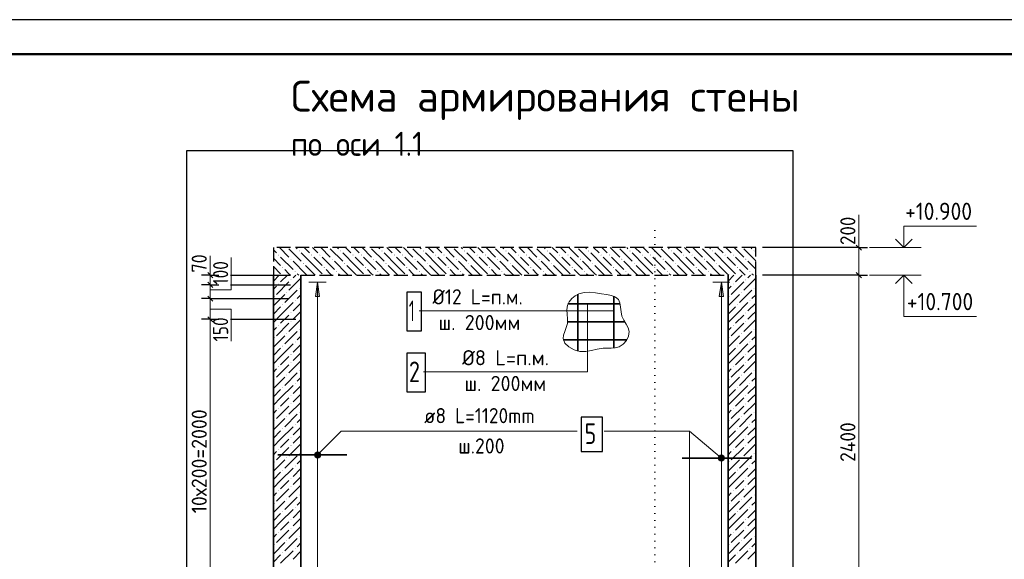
# Model space of a CAD drawing. Header units: millimetres. Extents: x 0 to 50400, y 0 to 35640.
# Tile 18 of 22: x 16968 to 34115, y 26247 to 35640. Entities that reach past the tile are written whole.
import ezdxf

# ---------------------------------------------------------------- set-up
doc = ezdxf.new("R2010")
doc.units = ezdxf.units.MM
doc.linetypes.add('______2', pattern=[324, 240, -84])
doc.linetypes.add('______9', pattern=[120, 0, -120])
for name, color, linetype, lineweight in [('Standard', 7, 'Continuous', 25), ('Высотные отметки', 7, 'Continuous', 25), ('ЖБ Перекрытие верхний уровень', 7, 'Continuous', 35), ('ЖБ Стена верхний уровень', 7, 'Continuous', 35), ('Заголовок чертежа', 7, 'Continuous', 25), ('Общий02', 7, 'Continuous', 18), ('Позиционная метка линия выноска', 7, 'Continuous', 13), ('Позиционная метка номер позиции', 7, 'Continuous', 13), ('Размерная линия_ общее', 7, 'Continuous', 13), ('Сечения символ', 7, 'Continuous', 25)]:
    doc.layers.add(name, color=color, linetype=linetype, lineweight=lineweight)
doc.layers.add('Размерная выноска', color=7, linetype='Continuous')
doc.layers.add('Стена ДОП П-обр. неравн', color=7, linetype='Continuous', true_color=0xa0a0a0)
doc.styles.add('ISOCPEUR', font='txt')

msp = doc.modelspace()

# ---------------------------------------------------------------- hatches: boundary and pattern name
at = {"layer": 'ЖБ Перекрытие верхний уровень', "linetype": 'Continuous', "lineweight": 18, "transparency": 33554687}
for points in [[(21470, 31543), (21477, 31551), (21485, 31543), (21477, 31535)], [(21830, 31615), (21837, 31623), (21845, 31615), (21837, 31607)], [(22046, 31543), (22053, 31551), (22061, 31543), (22053, 31535)], [(22190, 31543), (22197, 31551), (22205, 31543), (22197, 31535)], [(22550, 31615), (22557, 31623), (22565, 31615), (22557, 31607)], [(22766, 31543), (22773, 31551), (22781, 31543), (22773, 31535)], [(22910, 31543), (22917, 31551), (22925, 31543), (22917, 31535)], [(23270, 31615), (23277, 31623), (23285, 31615), (23277, 31607)], [(23486, 31543), (23493, 31551), (23501, 31543), (23493, 31535)], [(23630, 31543), (23637, 31551), (23645, 31543), (23637, 31535)], [(23990, 31615), (23997, 31623), (24005, 31615), (23997, 31607)], [(24206, 31543), (24213, 31551), (24221, 31543), (24213, 31535)], [(24350, 31543), (24357, 31551), (24365, 31543), (24357, 31535)], [(24710, 31615), (24717, 31623), (24725, 31615), (24717, 31607)], [(24926, 31543), (24933, 31551), (24941, 31543), (24933, 31535)], [(25070, 31543), (25077, 31551), (25085, 31543), (25077, 31535)], [(25430, 31615), (25437, 31623), (25445, 31615), (25437, 31607)], [(25646, 31543), (25653, 31551), (25661, 31543), (25653, 31535)], [(25790, 31543), (25797, 31551), (25805, 31543), (25797, 31535)], [(26150, 31615), (26157, 31623), (26165, 31615), (26157, 31607)], [(26366, 31543), (26373, 31551), (26381, 31543), (26373, 31535)], [(26510, 31543), (26517, 31551), (26525, 31543), (26517, 31535)], [(26870, 31615), (26877, 31623), (26885, 31615), (26877, 31607)], [(27086, 31543), (27093, 31551), (27101, 31543), (27093, 31535)], [(27230, 31543), (27237, 31551), (27245, 31543), (27237, 31535)], [(27590, 31615), (27597, 31623), (27605, 31615), (27597, 31607)], [(27806, 31543), (27813, 31551), (27821, 31543), (27813, 31535)], [(27950, 31543), (27957, 31551), (27965, 31543), (27957, 31535)], [(28310, 31615), (28317, 31623), (28325, 31615), (28317, 31607)], [(28526, 31543), (28533, 31551), (28541, 31543), (28533, 31535)], [(28670, 31543), (28677, 31551), (28685, 31543), (28677, 31535)], [(29030, 31615), (29037, 31623), (29045, 31615), (29037, 31607)], [(29246, 31543), (29253, 31551), (29261, 31543), (29253, 31535)], [(29390, 31543), (29397, 31551), (29405, 31543), (29397, 31535)], [(29750, 31615), (29757, 31623), (29765, 31615), (29757, 31607)], [(21686, 31471), (21693, 31479), (21701, 31471), (21693, 31463)], [(21902, 31399), (21909, 31407), (21917, 31399), (21909, 31391)], [(22406, 31471), (22413, 31479), (22421, 31471), (22413, 31463)], [(22622, 31399), (22629, 31407), (22637, 31399), (22629, 31391)], [(23126, 31471), (23133, 31479), (23141, 31471), (23133, 31463)], [(23342, 31399), (23349, 31407), (23357, 31399), (23349, 31391)], [(23846, 31471), (23853, 31479), (23861, 31471), (23853, 31463)], [(24062, 31399), (24069, 31407), (24077, 31399), (24069, 31391)], [(24566, 31471), (24573, 31479), (24581, 31471), (24573, 31463)], [(24782, 31399), (24789, 31407), (24797, 31399), (24789, 31391)], [(25286, 31471), (25293, 31479), (25301, 31471), (25293, 31463)], [(25502, 31399), (25509, 31407), (25517, 31399), (25509, 31391)], [(26006, 31471), (26013, 31479), (26021, 31471), (26013, 31463)], [(26222, 31399), (26229, 31407), (26237, 31399), (26229, 31391)], [(26726, 31471), (26733, 31479), (26741, 31471), (26733, 31463)], [(26942, 31399), (26949, 31407), (26957, 31399), (26949, 31391)], [(27446, 31471), (27453, 31479), (27461, 31471), (27453, 31463)], [(27662, 31399), (27669, 31407), (27677, 31399), (27669, 31391)], [(28166, 31471), (28173, 31479), (28181, 31471), (28173, 31463)], [(28382, 31399), (28389, 31407), (28397, 31399), (28389, 31391)], [(28886, 31471), (28893, 31479), (28901, 31471), (28893, 31463)], [(29102, 31399), (29109, 31407), (29117, 31399), (29109, 31391)], [(29606, 31471), (29613, 31479), (29621, 31471), (29613, 31463)], [(21542, 31327), (21549, 31335), (21557, 31327), (21549, 31319)], [(21758, 31255), (21765, 31263), (21773, 31255), (21765, 31247)], [(22262, 31327), (22269, 31335), (22277, 31327), (22269, 31319)], [(22478, 31255), (22485, 31263), (22493, 31255), (22485, 31247)], [(22982, 31327), (22989, 31335), (22997, 31327), (22989, 31319)], [(23198, 31255), (23205, 31263), (23213, 31255), (23205, 31247)], [(23702, 31327), (23709, 31335), (23717, 31327), (23709, 31319)], [(23918, 31255), (23925, 31263), (23933, 31255), (23925, 31247)], [(24422, 31327), (24429, 31335), (24437, 31327), (24429, 31319)], [(24638, 31255), (24645, 31263), (24653, 31255), (24645, 31247)], [(25142, 31327), (25149, 31335), (25157, 31327), (25149, 31319)], [(25358, 31255), (25365, 31263), (25373, 31255), (25365, 31247)], [(25862, 31327), (25869, 31335), (25877, 31327), (25869, 31319)], [(26078, 31255), (26085, 31263), (26093, 31255), (26085, 31247)], [(26582, 31327), (26589, 31335), (26597, 31327), (26589, 31319)], [(26798, 31255), (26805, 31263), (26813, 31255), (26805, 31247)], [(27302, 31327), (27309, 31335), (27317, 31327), (27309, 31319)], [(27518, 31255), (27525, 31263), (27533, 31255), (27525, 31247)], [(28022, 31327), (28029, 31335), (28037, 31327), (28029, 31319)], [(28238, 31255), (28245, 31263), (28253, 31255), (28245, 31247)], [(28742, 31327), (28749, 31335), (28757, 31327), (28749, 31319)], [(28958, 31255), (28965, 31263), (28973, 31255), (28965, 31247)], [(29462, 31327), (29469, 31335), (29477, 31327), (29469, 31319)], [(29678, 31255), (29685, 31263), (29693, 31255), (29685, 31247)]]:
    msp.add_hatch(color=7, dxfattribs=at).paths.add_polyline_path(points, flags=16)
at = {"layer": 'ЖБ Стена верхний уровень', "linetype": 'Continuous', "lineweight": 18, "transparency": 33554687}
for points in [[(21471, 31039), (21477, 31045), (21483, 31039), (21477, 31033)], [(21687, 31111), (21693, 31117), (21699, 31111), (21693, 31105)], [(29391, 31039), (29397, 31045), (29403, 31039), (29397, 31033)], [(29607, 31111), (29613, 31117), (29619, 31111), (29613, 31105)], [(21615, 30895), (21621, 30901), (21627, 30895), (21621, 30889)], [(21831, 30967), (21837, 30973), (21843, 30967), (21837, 30961)], [(29535, 30895), (29541, 30901), (29547, 30895), (29541, 30889)], [(29751, 30967), (29757, 30973), (29763, 30967), (29757, 30961)], [(21399, 30823), (21405, 30829), (21411, 30823), (21405, 30817)], [(21759, 30751), (21765, 30757), (21771, 30751), (21765, 30745)], [(29319, 30823), (29325, 30829), (29331, 30823), (29325, 30817)], [(29679, 30751), (29685, 30757), (29691, 30751), (29685, 30745)], [(21543, 30679), (21549, 30685), (21555, 30679), (21549, 30673)], [(21687, 30535), (21693, 30541), (21699, 30535), (21693, 30529)], [(29463, 30679), (29469, 30685), (29475, 30679), (29469, 30673)], [(29607, 30535), (29613, 30541), (29619, 30535), (29613, 30529)], [(21687, 30391), (21693, 30397), (21699, 30391), (21693, 30385)], [(29607, 30391), (29613, 30397), (29619, 30391), (29613, 30385)], [(21471, 30319), (21477, 30325), (21483, 30319), (21477, 30313)], [(21615, 30175), (21621, 30181), (21627, 30175), (21621, 30169)], [(21831, 30247), (21837, 30253), (21843, 30247), (21837, 30241)], [(29391, 30319), (29397, 30325), (29403, 30319), (29397, 30313)], [(29535, 30175), (29541, 30181), (29547, 30175), (29541, 30169)], [(29751, 30247), (29757, 30253), (29763, 30247), (29757, 30241)], [(21399, 30103), (21405, 30109), (21411, 30103), (21405, 30097)], [(21759, 30031), (21765, 30037), (21771, 30031), (21765, 30025)], [(29319, 30103), (29325, 30109), (29331, 30103), (29325, 30097)], [(29679, 30031), (29685, 30037), (29691, 30031), (29685, 30025)], [(21543, 29959), (21549, 29965), (21555, 29959), (21549, 29953)], [(29463, 29959), (29469, 29965), (29475, 29959), (29469, 29953)], [(21687, 29815), (21693, 29821), (21699, 29815), (21693, 29809)], [(21687, 29671), (21693, 29677), (21699, 29671), (21693, 29665)], [(29607, 29815), (29613, 29821), (29619, 29815), (29613, 29809)], [(29607, 29671), (29613, 29677), (29619, 29671), (29613, 29665)], [(21471, 29599), (21477, 29605), (21483, 29599), (21477, 29593)], [(21831, 29527), (21837, 29533), (21843, 29527), (21837, 29521)], [(29391, 29599), (29397, 29605), (29403, 29599), (29397, 29593)], [(29751, 29527), (29757, 29533), (29763, 29527), (29757, 29521)], [(21399, 29383), (21405, 29389), (21411, 29383), (21405, 29377)], [(21615, 29455), (21621, 29461), (21627, 29455), (21621, 29449)], [(29319, 29383), (29325, 29389), (29331, 29383), (29325, 29377)], [(29535, 29455), (29541, 29461), (29547, 29455), (29541, 29449)], [(21543, 29239), (21549, 29245), (21555, 29239), (21549, 29233)], [(21759, 29311), (21765, 29317), (21771, 29311), (21765, 29305)], [(29463, 29239), (29469, 29245), (29475, 29239), (29469, 29233)], [(29679, 29311), (29685, 29317), (29691, 29311), (29685, 29305)], [(21687, 29095), (21693, 29101), (21699, 29095), (21693, 29089)], [(29607, 29095), (29613, 29101), (29619, 29095), (29613, 29089)], [(21471, 28879), (21477, 28885), (21483, 28879), (21477, 28873)], [(21687, 28951), (21693, 28957), (21699, 28951), (21693, 28945)], [(21831, 28807), (21837, 28813), (21843, 28807), (21837, 28801)], [(29391, 28879), (29397, 28885), (29403, 28879), (29397, 28873)], [(29607, 28951), (29613, 28957), (29619, 28951), (29613, 28945)], [(29751, 28807), (29757, 28813), (29763, 28807), (29757, 28801)], [(21399, 28663), (21405, 28669), (21411, 28663), (21405, 28657)], [(21615, 28735), (21621, 28741), (21627, 28735), (21621, 28729)], [(29319, 28663), (29325, 28669), (29331, 28663), (29325, 28657)], [(29535, 28735), (29541, 28741), (29547, 28735), (29541, 28729)], [(21543, 28519), (21549, 28525), (21555, 28519), (21549, 28513)], [(21759, 28591), (21765, 28597), (21771, 28591), (21765, 28585)], [(29463, 28519), (29469, 28525), (29475, 28519), (29469, 28513)], [(29679, 28591), (29685, 28597), (29691, 28591), (29685, 28585)], [(21687, 28375), (21693, 28381), (21699, 28375), (21693, 28369)], [(29607, 28375), (29613, 28381), (29619, 28375), (29613, 28369)], [(21471, 28159), (21477, 28165), (21483, 28159), (21477, 28153)], [(21687, 28231), (21693, 28237), (21699, 28231), (21693, 28225)], [(29391, 28159), (29397, 28165), (29403, 28159), (29397, 28153)], [(29607, 28231), (29613, 28237), (29619, 28231), (29613, 28225)], [(21399, 27943), (21405, 27949), (21411, 27943), (21405, 27937)], [(21615, 28015), (21621, 28021), (21627, 28015), (21621, 28009)], [(21831, 28087), (21837, 28093), (21843, 28087), (21837, 28081)], [(29319, 27943), (29325, 27949), (29331, 27943), (29325, 27937)], [(29535, 28015), (29541, 28021), (29547, 28015), (29541, 28009)], [(29751, 28087), (29757, 28093), (29763, 28087), (29757, 28081)], [(21543, 27799), (21549, 27805), (21555, 27799), (21549, 27793)], [(21759, 27871), (21765, 27877), (21771, 27871), (21765, 27865)], [(29463, 27799), (29469, 27805), (29475, 27799), (29469, 27793)], [(29679, 27871), (29685, 27877), (29691, 27871), (29685, 27865)], [(21687, 27655), (21693, 27661), (21699, 27655), (21693, 27649)], [(29607, 27655), (29613, 27661), (29619, 27655), (29613, 27649)], [(21471, 27439), (21477, 27445), (21483, 27439), (21477, 27433)], [(21687, 27511), (21693, 27517), (21699, 27511), (21693, 27505)], [(29391, 27439), (29397, 27445), (29403, 27439), (29397, 27433)], [(29607, 27511), (29613, 27517), (29619, 27511), (29613, 27505)], [(21615, 27295), (21621, 27301), (21627, 27295), (21621, 27289)], [(21831, 27367), (21837, 27373), (21843, 27367), (21837, 27361)], [(29535, 27295), (29541, 27301), (29547, 27295), (29541, 27289)], [(29751, 27367), (29757, 27373), (29763, 27367), (29757, 27361)], [(21399, 27223), (21405, 27229), (21411, 27223), (21405, 27217)], [(21759, 27151), (21765, 27157), (21771, 27151), (21765, 27145)], [(29319, 27223), (29325, 27229), (29331, 27223), (29325, 27217)], [(29679, 27151), (29685, 27157), (29691, 27151), (29685, 27145)], [(21543, 27079), (21549, 27085), (21555, 27079), (21549, 27073)], [(21687, 26935), (21693, 26941), (21699, 26935), (21693, 26929)], [(29463, 27079), (29469, 27085), (29475, 27079), (29469, 27073)], [(29607, 26935), (29613, 26941), (29619, 26935), (29613, 26929)], [(21687, 26791), (21693, 26797), (21699, 26791), (21693, 26785)], [(29607, 26791), (29613, 26797), (29619, 26791), (29613, 26785)], [(21471, 26719), (21477, 26725), (21483, 26719), (21477, 26713)], [(21615, 26575), (21621, 26581), (21627, 26575), (21621, 26569)], [(21831, 26647), (21837, 26653), (21843, 26647), (21837, 26641)], [(29391, 26719), (29397, 26725), (29403, 26719), (29397, 26713)], [(29535, 26575), (29541, 26581), (29547, 26575), (29541, 26569)], [(29751, 26647), (29757, 26653), (29763, 26647), (29757, 26641)], [(21399, 26503), (21405, 26509), (21411, 26503), (21405, 26497)], [(21759, 26431), (21765, 26437), (21771, 26431), (21765, 26425)], [(29319, 26503), (29325, 26509), (29331, 26503), (29325, 26497)], [(29679, 26431), (29685, 26437), (29691, 26431), (29685, 26425)], [(21543, 26359), (21549, 26365), (21555, 26359), (21549, 26353)], [(29463, 26359), (29469, 26365), (29475, 26359), (29469, 26353)]]:
    msp.add_hatch(color=7, dxfattribs=at).paths.add_polyline_path(points, flags=16)
at = {"layer": 'Общий02', "linetype": 'Continuous', "lineweight": 13, "transparency": 33554687}
for points in [[(22120, 30820), (22156, 31072), (22192, 30820)], [(29152, 30821), (29188, 31073), (29224, 30821)]]:
    msp.add_hatch(color=7, dxfattribs=at).paths.add_polyline_path(points, flags=16)
at = {"layer": 'Позиционная метка линия выноска', "linetype": 'Continuous', "lineweight": 13, "transparency": 33554687}
for points in [[(22194, 28026), (22117, 28103), (22104, 28078)], [(22194, 28026), (22104, 28078), (22169, 28013)], [(22169, 28013), (22104, 28078), (22104, 28051)], [(22169, 28013), (22104, 28051), (22142, 28013)], [(22142, 28013), (22104, 28051), (22117, 28026)], [(22208, 28051), (22142, 28116), (22117, 28103)], [(22208, 28051), (22117, 28103), (22194, 28026)], [(22208, 28078), (22169, 28116), (22142, 28116)], [(22208, 28078), (22142, 28116), (22208, 28051)], [(22169, 28116), (22208, 28078), (22194, 28103)], [(29135, 28018), (29169, 28060), (29146, 28044)], [(29169, 28060), (29135, 28018), (29137, 27991)], [(29169, 28060), (29137, 27991), (29197, 28062)], [(29197, 28062), (29137, 27991), (29153, 27968)], [(29197, 28062), (29153, 27968), (29222, 28050)], [(29222, 28050), (29153, 27968), (29178, 27956)], [(29222, 28050), (29178, 27956), (29238, 28027)], [(29238, 28027), (29178, 27956), (29206, 27958)], [(29238, 28027), (29206, 27958), (29241, 28000)], [(29241, 28000), (29206, 27958), (29229, 27974)]]:
    msp.add_hatch(color=7, dxfattribs=at).paths.add_polyline_path(points)

# ---------------------------------------------------------------- linework, layer by layer
at = {"layer": 'Standard', "color": 7, "linetype": 'Continuous', "lineweight": 25, "transparency": 33554687}
for p, q in [((20332, 31148), (20242, 31238)), ((20332, 30980), (20242, 31070)), ((20332, 30740), (20242, 30830)), ((20332, 30380), (20242, 30470))]:
    msp.add_line(p, q, dxfattribs=at)
at = {"layer": 'Standard', "color": 7, "linetype": 'Continuous', "lineweight": 13, "transparency": 33554687}
for p, q in [((20287, 31193), (20287, 31283)), ((20287, 31025), (20287, 31193)), ((20287, 30785), (20287, 31025)), ((20287, 30425), (20287, 30785))]:
    msp.add_line(p, q, dxfattribs=at)
at = {"layer": 'Standard', "color": 7, "linetype": 'Continuous', "lineweight": -3, "transparency": 33554687}
for p, q in [((20287, 31193), (20137, 31193)), ((20287, 31193), (20437, 31193)), ((20287, 31193), (20296, 31193)), ((20639, 31193), (21685, 31193)), ((20287, 31025), (20137, 31025)), ((20287, 31025), (20437, 31025)), ((20287, 31025), (20296, 31025)), ((20639, 31025), (21685, 31025)), ((20287, 30785), (20137, 30785)), ((20287, 30785), (20437, 30785)), ((20287, 30425), (20137, 30425)), ((20287, 30425), (20437, 30425)), ((20287, 30425), (20295, 30425)), ((20639, 30425), (21776, 30425))]:
    msp.add_line(p, q, dxfattribs=at)
at = {"layer": 'Standard', "color": 7, "linetype": 'Continuous', "lineweight": 25, "transparency": 33554687}
msp.add_lwpolyline([(0, 0), (50400, 0), (50400, 35640), (0, 35640), (0, 0)], close=True, dxfattribs=at)
at = {"layer": 'Standard', "color": 7, "linetype": 'Continuous', "lineweight": 13, "transparency": 33554687}
for points in [[(50400, 35640), (0, 35640), (0, 0), (50400, 0), (50400, 35640)], [(20287, 25625), (20287, 26930), (20287, 26930), (20287, 27293), (20287, 27293), (20287, 27416), (20287, 27416), (20287, 30425)]]:
    msp.add_lwpolyline(points, dxfattribs=at)
at = {"layer": 'Standard', "color": 7, "linetype": 'Continuous', "lineweight": 50, "transparency": 33554687}
msp.add_lwpolyline([(2400, 35040), (49800, 35040), (49800, 600), (2400, 600), (2400, 35040)], close=True, dxfattribs=at)
at = {"layer": 'Standard', "color": 254, "linetype": 'Continuous', "lineweight": -3, "true_color": 0xc4c4ff, "transparency": 33554687}
msp.add_lwpolyline([(19872, 14144), (30438, 14144), (30438, 33356), (19872, 33356), (19872, 14144)], dxfattribs=at)
at = {"layer": 'Standard', "color": 7, "linetype": 'Continuous', "lineweight": -3, "transparency": 33554687}
msp.add_lwpolyline([(20287, 30785), (20620, 30785), (20620, 30785), (21656, 30785)], dxfattribs=at)
at = {"layer": 'Высотные отметки', "color": 7, "linetype": 'Continuous', "lineweight": 35, "transparency": 33554687}
for p, q in [((32368, 31673), (32222, 31818)), ((32368, 31673), (32222, 31818)), ((32368, 31673), (32513, 31818)), ((32368, 31673), (32513, 31818)), ((32368, 31193), (32222, 31047)), ((32368, 31193), (32222, 31047)), ((32368, 31193), (32513, 31047)), ((32368, 31193), (32513, 31047))]:
    msp.add_line(p, q, dxfattribs=at)
at = {"layer": 'Высотные отметки', "color": 7, "linetype": 'Continuous', "lineweight": 13, "transparency": 33554687}
for p, q in [((31768, 31673), (32668, 31673)), ((31768, 31673), (32668, 31673)), ((31768, 31193), (32668, 31193)), ((31768, 31193), (32668, 31193))]:
    msp.add_line(p, q, dxfattribs=at)
for points in [[(32368, 31673), (32368, 32045), (33628, 32045)], [(32368, 31673), (32368, 32045), (33628, 32045)], [(32368, 31193), (32368, 30473), (33628, 30473)], [(32368, 31193), (32368, 30473), (33628, 30473)]]:
    msp.add_lwpolyline(points, dxfattribs=at)
at = {"layer": 'ЖБ Перекрытие верхний уровень', "color": 7, "linetype": '______2', "lineweight": 25, "transparency": 33554687}
for p, q in [((21386, 31673), (21386, 31193)), ((29786, 31673), (21386, 31673)), ((29786, 31193), (29786, 31673)), ((21866, 31193), (29306, 31193))]:
    msp.add_line(p, q, dxfattribs=at)
at = {"layer": 'ЖБ Перекрытие верхний уровень', "color": 9, "linetype": 'Continuous', "lineweight": 18, "true_color": 0xc7c7c7, "transparency": 33554687}
for p, q in [((21441, 31579), (21386, 31634)), ((21491, 31673), (21657, 31507)), ((21657, 31651), (21873, 31435)), ((21779, 31673), (21801, 31651)), ((22089, 31363), (21873, 31579)), ((21923, 31673), (22017, 31579)), ((22089, 31651), (22067, 31673)), ((22161, 31579), (22089, 31651)), ((22211, 31673), (22377, 31507)), ((22377, 31651), (22593, 31435)), ((22499, 31673), (22521, 31651)), ((22809, 31363), (22593, 31579)), ((22643, 31673), (22737, 31579)), ((22809, 31651), (22787, 31673)), ((22881, 31579), (22809, 31651)), ((22931, 31673), (23097, 31507)), ((23097, 31651), (23313, 31435)), ((23219, 31673), (23241, 31651)), ((23529, 31363), (23313, 31579)), ((23363, 31673), (23457, 31579)), ((23529, 31651), (23507, 31673)), ((23601, 31579), (23529, 31651)), ((23651, 31673), (23817, 31507)), ((23817, 31651), (24033, 31435)), ((23939, 31673), (23961, 31651)), ((24249, 31363), (24033, 31579)), ((24083, 31673), (24177, 31579)), ((24249, 31651), (24227, 31673)), ((24321, 31579), (24249, 31651)), ((24371, 31673), (24537, 31507)), ((24537, 31651), (24753, 31435)), ((24659, 31673), (24681, 31651)), ((24969, 31363), (24753, 31579)), ((24803, 31673), (24897, 31579)), ((24969, 31651), (24947, 31673)), ((25041, 31579), (24969, 31651)), ((25091, 31673), (25257, 31507)), ((25257, 31651), (25473, 31435)), ((25379, 31673), (25401, 31651)), ((25689, 31363), (25473, 31579)), ((25523, 31673), (25617, 31579)), ((25689, 31651), (25667, 31673)), ((25761, 31579), (25689, 31651)), ((25811, 31673), (25977, 31507)), ((25977, 31651), (26193, 31435)), ((26099, 31673), (26121, 31651)), ((26409, 31363), (26193, 31579)), ((26243, 31673), (26337, 31579)), ((26409, 31651), (26387, 31673)), ((26481, 31579), (26409, 31651)), ((26531, 31673), (26697, 31507)), ((26697, 31651), (26913, 31435)), ((26819, 31673), (26841, 31651)), ((27129, 31363), (26913, 31579)), ((26963, 31673), (27057, 31579)), ((27129, 31651), (27107, 31673)), ((27201, 31579), (27129, 31651)), ((27251, 31673), (27417, 31507)), ((27417, 31651), (27633, 31435)), ((27539, 31673), (27561, 31651)), ((27849, 31363), (27633, 31579)), ((27683, 31673), (27777, 31579)), ((27849, 31651), (27827, 31673)), ((27921, 31579), (27849, 31651)), ((27971, 31673), (28137, 31507)), ((28137, 31651), (28353, 31435)), ((28259, 31673), (28281, 31651)), ((28569, 31363), (28353, 31579)), ((28403, 31673), (28497, 31579)), ((28569, 31651), (28547, 31673)), ((28641, 31579), (28569, 31651)), ((28691, 31673), (28857, 31507)), ((28857, 31651), (29073, 31435)), ((28979, 31673), (29001, 31651)), ((29289, 31363), (29073, 31579)), ((29123, 31673), (29217, 31579)), ((29289, 31651), (29267, 31673)), ((29361, 31579), (29289, 31651)), ((29411, 31673), (29577, 31507)), ((29577, 31651), (29786, 31442)), ((29699, 31673), (29721, 31651)), ((21386, 31490), (21513, 31363)), ((21513, 31507), (21729, 31291)), ((21945, 31219), (21729, 31435)), ((22089, 31507), (22233, 31363)), ((22233, 31507), (22449, 31291)), ((22665, 31219), (22449, 31435)), ((22809, 31507), (22953, 31363)), ((22953, 31507), (23169, 31291)), ((23385, 31219), (23169, 31435)), ((23529, 31507), (23673, 31363)), ((23673, 31507), (23889, 31291)), ((24105, 31219), (23889, 31435)), ((24249, 31507), (24393, 31363)), ((24393, 31507), (24609, 31291)), ((24825, 31219), (24609, 31435)), ((24969, 31507), (25113, 31363)), ((25113, 31507), (25329, 31291)), ((25545, 31219), (25329, 31435)), ((25689, 31507), (25833, 31363)), ((25833, 31507), (26049, 31291)), ((26265, 31219), (26049, 31435)), ((26409, 31507), (26553, 31363)), ((26553, 31507), (26769, 31291)), ((26985, 31219), (26769, 31435)), ((27129, 31507), (27273, 31363)), ((27273, 31507), (27489, 31291)), ((27705, 31219), (27489, 31435)), ((27849, 31507), (27993, 31363)), ((27993, 31507), (28209, 31291)), ((28425, 31219), (28209, 31435)), ((28569, 31507), (28713, 31363)), ((28713, 31507), (28929, 31291)), ((29145, 31219), (28929, 31435)), ((29289, 31507), (29433, 31363)), ((29433, 31507), (29649, 31291)), ((29786, 31298), (29649, 31435)), ((21386, 31346), (21513, 31219)), ((21657, 31219), (21585, 31291)), ((21683, 31193), (21657, 31219)), ((21801, 31219), (21827, 31193)), ((21945, 31363), (22089, 31219)), ((21945, 31219), (21971, 31193)), ((22089, 31363), (22233, 31219)), ((22089, 31219), (22115, 31193)), ((22377, 31219), (22305, 31291)), ((22403, 31193), (22377, 31219)), ((22521, 31219), (22547, 31193)), ((22665, 31363), (22809, 31219)), ((22665, 31219), (22691, 31193)), ((22809, 31363), (22953, 31219)), ((22809, 31219), (22835, 31193)), ((23097, 31219), (23025, 31291)), ((23123, 31193), (23097, 31219)), ((23241, 31219), (23267, 31193)), ((23385, 31363), (23529, 31219)), ((23385, 31219), (23411, 31193)), ((23529, 31363), (23673, 31219)), ((23529, 31219), (23555, 31193)), ((23817, 31219), (23745, 31291)), ((23843, 31193), (23817, 31219)), ((23961, 31219), (23987, 31193)), ((24105, 31363), (24249, 31219)), ((24105, 31219), (24131, 31193)), ((24249, 31363), (24393, 31219)), ((24249, 31219), (24275, 31193)), ((24537, 31219), (24465, 31291)), ((24563, 31193), (24537, 31219)), ((24681, 31219), (24707, 31193)), ((24825, 31363), (24969, 31219)), ((24825, 31219), (24851, 31193)), ((24969, 31363), (25113, 31219)), ((24969, 31219), (24995, 31193)), ((25257, 31219), (25185, 31291)), ((25283, 31193), (25257, 31219)), ((25401, 31219), (25427, 31193)), ((25545, 31363), (25689, 31219)), ((25545, 31219), (25571, 31193)), ((25689, 31363), (25833, 31219)), ((25689, 31219), (25715, 31193)), ((25977, 31219), (25905, 31291)), ((26003, 31193), (25977, 31219)), ((26121, 31219), (26147, 31193)), ((26265, 31363), (26409, 31219)), ((26265, 31219), (26291, 31193)), ((26409, 31363), (26553, 31219)), ((26409, 31219), (26435, 31193)), ((26697, 31219), (26625, 31291)), ((26723, 31193), (26697, 31219)), ((26841, 31219), (26867, 31193)), ((26985, 31363), (27129, 31219)), ((26985, 31219), (27011, 31193)), ((27129, 31363), (27273, 31219)), ((27129, 31219), (27155, 31193)), ((27417, 31219), (27345, 31291)), ((27443, 31193), (27417, 31219)), ((27561, 31219), (27587, 31193)), ((27705, 31363), (27849, 31219)), ((27705, 31219), (27731, 31193)), ((27849, 31363), (27993, 31219)), ((27849, 31219), (27875, 31193)), ((28137, 31219), (28065, 31291)), ((28163, 31193), (28137, 31219)), ((28281, 31219), (28307, 31193)), ((28425, 31363), (28569, 31219)), ((28425, 31219), (28451, 31193)), ((28569, 31363), (28713, 31219)), ((28569, 31219), (28595, 31193)), ((28857, 31219), (28785, 31291)), ((28883, 31193), (28857, 31219)), ((29001, 31219), (29027, 31193)), ((29145, 31363), (29289, 31219)), ((29145, 31219), (29171, 31193)), ((29289, 31363), (29433, 31219)), ((29289, 31219), (29315, 31193)), ((29577, 31219), (29505, 31291)), ((29603, 31193), (29577, 31219)), ((29721, 31219), (29747, 31193)), ((21386, 31202), (21395, 31193))]:
    msp.add_line(p, q, dxfattribs=at)
at = {"layer": 'ЖБ Стена верхний уровень', "color": 251, "linetype": 'Continuous', "lineweight": 18, "true_color": 0x494949, "transparency": 33554687}
for p, q in [((21487, 31193), (21386, 31091)), ((21657, 31075), (21441, 30859)), ((21631, 31193), (21513, 31075)), ((21866, 31139), (21657, 30931)), ((21729, 31147), (21775, 31193)), ((29407, 31193), (29306, 31091)), ((29577, 31075), (29361, 30859)), ((29551, 31193), (29433, 31075)), ((29786, 31139), (29577, 30931)), ((29649, 31147), (29695, 31193)), ((21386, 30947), (21441, 31003)), ((21801, 30931), (21585, 30715)), ((29306, 30947), (29361, 31003)), ((29721, 30931), (29505, 30715)), ((21386, 30659), (21585, 30859)), ((21513, 30499), (21729, 30715)), ((21866, 30707), (21729, 30571)), ((21866, 30851), (21801, 30787)), ((29306, 30659), (29505, 30859)), ((29433, 30499), (29649, 30715)), ((29786, 30707), (29649, 30571)), ((29786, 30851), (29721, 30787)), ((21513, 30643), (21386, 30515)), ((21801, 30499), (21866, 30563)), ((29433, 30643), (29306, 30515)), ((29721, 30499), (29786, 30563)), ((21513, 30499), (21386, 30371)), ((21657, 30355), (21441, 30139)), ((21657, 30499), (21513, 30355)), ((21866, 30419), (21657, 30211)), ((21729, 30427), (21801, 30499)), ((29433, 30499), (29306, 30371)), ((29577, 30355), (29361, 30139)), ((29577, 30499), (29433, 30355)), ((29786, 30419), (29577, 30211)), ((29649, 30427), (29721, 30499)), ((21386, 30227), (21441, 30283)), ((21801, 30211), (21585, 29995)), ((29306, 30227), (29361, 30283)), ((29721, 30211), (29505, 29995)), ((21386, 29939), (21585, 30139)), ((21866, 30131), (21801, 30067)), ((29306, 29939), (29505, 30139)), ((29786, 30131), (29721, 30067)), ((21513, 29923), (21386, 29795)), ((21513, 29779), (21729, 29995)), ((21866, 29987), (21729, 29851)), ((21801, 29779), (21866, 29843)), ((29433, 29923), (29306, 29795)), ((29433, 29779), (29649, 29995)), ((29786, 29987), (29649, 29851)), ((29721, 29779), (29786, 29843)), ((21513, 29779), (21386, 29651)), ((21657, 29779), (21513, 29635)), ((21866, 29699), (21657, 29491)), ((21729, 29707), (21801, 29779)), ((29433, 29779), (29306, 29651)), ((29577, 29779), (29433, 29635)), ((29786, 29699), (29577, 29491)), ((29649, 29707), (29721, 29779)), ((21386, 29507), (21441, 29563)), ((21657, 29635), (21441, 29419)), ((29306, 29507), (29361, 29563)), ((29577, 29635), (29361, 29419)), ((21386, 29219), (21585, 29419)), ((21801, 29491), (21585, 29275)), ((21866, 29411), (21801, 29347)), ((29306, 29219), (29505, 29419)), ((29721, 29491), (29505, 29275)), ((29786, 29411), (29721, 29347)), ((21513, 29203), (21386, 29075)), ((21513, 29059), (21729, 29275)), ((21866, 29267), (21729, 29131)), ((29433, 29203), (29306, 29075)), ((29433, 29059), (29649, 29275)), ((29786, 29267), (29649, 29131)), ((21513, 29059), (21386, 28931)), ((21657, 29059), (21513, 28915)), ((21866, 28979), (21657, 28771)), ((21729, 28987), (21801, 29059)), ((21801, 29059), (21866, 29123)), ((29433, 29059), (29306, 28931)), ((29577, 29059), (29433, 28915)), ((29786, 28979), (29577, 28771)), ((29649, 28987), (29721, 29059)), ((29721, 29059), (29786, 29123)), ((21386, 28787), (21441, 28843)), ((21657, 28915), (21441, 28699)), ((29306, 28787), (29361, 28843)), ((29577, 28915), (29361, 28699)), ((21386, 28499), (21585, 28699)), ((21801, 28771), (21585, 28555)), ((21866, 28691), (21801, 28627)), ((29306, 28499), (29505, 28699)), ((29721, 28771), (29505, 28555)), ((29786, 28691), (29721, 28627)), ((21513, 28483), (21386, 28355)), ((21513, 28339), (21729, 28555)), ((21866, 28547), (21729, 28411)), ((29433, 28483), (29306, 28355)), ((29433, 28339), (29649, 28555)), ((29786, 28547), (29649, 28411)), ((21513, 28339), (21386, 28211)), ((21657, 28339), (21513, 28195)), ((21729, 28267), (21801, 28339)), ((21801, 28339), (21866, 28403)), ((29433, 28339), (29306, 28211)), ((29577, 28339), (29433, 28195)), ((29649, 28267), (29721, 28339)), ((29721, 28339), (29786, 28403)), ((21386, 28067), (21441, 28123)), ((21657, 28195), (21441, 27979)), ((21866, 28259), (21657, 28051)), ((29306, 28067), (29361, 28123)), ((29577, 28195), (29361, 27979)), ((29786, 28259), (29577, 28051)), ((21386, 27779), (21585, 27979)), ((21801, 28051), (21585, 27835)), ((21866, 27971), (21801, 27907)), ((29306, 27779), (29505, 27979)), ((29721, 28051), (29505, 27835)), ((29786, 27971), (29721, 27907)), ((21513, 27619), (21729, 27835)), ((21866, 27827), (21729, 27691)), ((29433, 27619), (29649, 27835)), ((29786, 27827), (29649, 27691)), ((21513, 27763), (21386, 27635)), ((21513, 27619), (21386, 27491)), ((21657, 27619), (21513, 27475)), ((21729, 27547), (21801, 27619)), ((21801, 27619), (21866, 27683)), ((29433, 27763), (29306, 27635)), ((29433, 27619), (29306, 27491)), ((29577, 27619), (29433, 27475)), ((29649, 27547), (29721, 27619)), ((29721, 27619), (29786, 27683)), ((21657, 27475), (21441, 27259)), ((21866, 27539), (21657, 27331)), ((29577, 27475), (29361, 27259)), ((29786, 27539), (29577, 27331)), ((21386, 27347), (21441, 27403)), ((21801, 27331), (21585, 27115)), ((29306, 27347), (29361, 27403)), ((29721, 27331), (29505, 27115)), ((21386, 27059), (21585, 27259)), ((21513, 26899), (21729, 27115)), ((21866, 27107), (21729, 26971)), ((21866, 27251), (21801, 27187)), ((29306, 27059), (29505, 27259)), ((29433, 26899), (29649, 27115)), ((29786, 27107), (29649, 26971)), ((29786, 27251), (29721, 27187)), ((21513, 27043), (21386, 26915)), ((21801, 26899), (21866, 26963)), ((29433, 27043), (29306, 26915)), ((29721, 26899), (29786, 26963)), ((21513, 26899), (21386, 26771)), ((21657, 26755), (21441, 26539)), ((21657, 26899), (21513, 26755)), ((21866, 26819), (21657, 26611)), ((21729, 26827), (21801, 26899)), ((29433, 26899), (29306, 26771)), ((29577, 26755), (29361, 26539)), ((29577, 26899), (29433, 26755)), ((29786, 26819), (29577, 26611)), ((29649, 26827), (29721, 26899)), ((21386, 26627), (21441, 26683)), ((21801, 26611), (21585, 26395)), ((29306, 26627), (29361, 26683)), ((29721, 26611), (29505, 26395)), ((21386, 26339), (21585, 26539)), ((21866, 26531), (21801, 26467)), ((29306, 26339), (29505, 26539)), ((29786, 26531), (29721, 26467)), ((21513, 26323), (21386, 26195)), ((21513, 26179), (21729, 26395)), ((21866, 26387), (21729, 26251)), ((29433, 26323), (29306, 26195)), ((29433, 26179), (29649, 26395)), ((29786, 26387), (29649, 26251))]:
    msp.add_line(p, q, dxfattribs=at)
at = {"layer": 'ЖБ Стена верхний уровень', "color": 7, "linetype": 'Continuous', "lineweight": 35, "transparency": 33554687}
for p, q in [((21386, 31193), (21386, 24953)), ((21866, 24953), (21866, 31193)), ((29306, 31193), (29306, 25433)), ((29786, 25433), (29786, 31193))]:
    msp.add_line(p, q, dxfattribs=at)
at = {"layer": 'Общий02', "color": 251, "linetype": 'Continuous', "lineweight": 13, "true_color": 0x494949, "transparency": 33554687}
for p, q in [((22306, 31072), (22006, 31072)), ((22120, 30820), (22156, 31072)), ((22156, 31072), (22156, 25184)), ((22156, 31072), (22156, 31072)), ((22156, 31072), (22156, 31072)), ((22156, 31072), (22156, 31072)), ((22156, 31072), (22192, 30820)), ((29338, 31073), (29038, 31073)), ((29152, 30821), (29188, 31073)), ((29188, 31073), (29188, 25673)), ((29188, 31073), (29188, 31073)), ((29188, 31073), (29188, 31073)), ((29188, 31073), (29188, 31073)), ((29188, 31073), (29224, 30821)), ((22192, 30820), (22120, 30820)), ((22156, 30820), (22156, 30802)), ((29224, 30821), (29152, 30821)), ((29188, 30821), (29188, 30803))]:
    msp.add_line(p, q, dxfattribs=at)
at = {"layer": 'Позиционная метка линия выноска', "color": 7, "linetype": 'Continuous', "lineweight": 13, "transparency": 33554687}
for p, q in [((22117, 28103), (22117, 28103)), ((22117, 28026), (22117, 28026)), ((22194, 28103), (22194, 28103)), ((22194, 28026), (22194, 28026)), ((29146, 28044), (29146, 28044)), ((29153, 27968), (29153, 27968)), ((29222, 28050), (29222, 28050)), ((29229, 27974), (29229, 27974))]:
    msp.add_line(p, q, dxfattribs=at)
for points in [[(26674, 28475), (22566, 28475), (22156, 28064)], [(27146, 28475), (28634, 28475), (29188, 28009)], [(28634, 28475), (28634, 24723), (29188, 24169)]]:
    msp.add_lwpolyline(points, dxfattribs=at)
for centre in [(22156, 28064), (29188, 28009)]:
    msp.add_circle(centre, 54, dxfattribs=at)
at = {"layer": 'Позиционная метка номер позиции', "color": 7, "linetype": 'Continuous', "lineweight": 35, "transparency": 33554687}
for p, q in [((26516, 30696), (27422, 30696)), ((26687, 30860), (26687, 29872)), ((27313, 30827), (27313, 29923)), ((26510, 30383), (27504, 30383)), ((26435, 30070), (27541, 30070))]:
    msp.add_line(p, q, dxfattribs=at)
at = {"layer": 'Позиционная метка номер позиции', "color": 7, "linetype": 'Continuous', "lineweight": 25, "transparency": 33554687}
for points in [[(23711, 30223), (23963, 30223), (23963, 30895), (23711, 30895), (23711, 30223)], [(23711, 29163), (24035, 29163), (24035, 29835), (23711, 29835), (23711, 29163)]]:
    msp.add_lwpolyline(points, dxfattribs=at)
at = {"layer": 'Позиционная метка номер позиции', "color": 7, "linetype": '______2', "lineweight": 13, "transparency": 33554687}
msp.add_lwpolyline([(27099, 30867), (26998, 30885), (26899, 30896), (26801, 30893), (26705, 30867), (26640, 30833), (26581, 30787), (26535, 30731), (26506, 30668), (26497, 30592), (26503, 30512), (26510, 30431), (26506, 30349), (26486, 30281), (26459, 30214), (26437, 30150), (26432, 30088), (26464, 30010), (26533, 29943), (26624, 29893), (26723, 29865), (26828, 29863), (26929, 29880), (27027, 29904), (27127, 29920), (27198, 29922), (27270, 29921), (27340, 29927), (27408, 29947), (27477, 29993), (27533, 30058), (27570, 30133), (27580, 30210), (27563, 30278), (27529, 30343), (27490, 30408), (27457, 30479), (27440, 30557), (27431, 30636), (27419, 30709), (27394, 30769), (27344, 30813), (27273, 30840), (27190, 30857), (27099, 30867)], dxfattribs=at)
at = {"layer": 'Позиционная метка номер позиции', "color": 7, "linetype": 'Continuous', "lineweight": 13, "transparency": 33554687}
for points in [[(23999, 29511), (26859, 29511), (26859, 30696)], [(23927, 30571), (25640, 30571), (27313, 30571)]]:
    msp.add_lwpolyline(points, dxfattribs=at)
at = {"layer": 'Размерная выноска', "color": 7, "linetype": 'Continuous', "lineweight": 13, "transparency": 33554687}
for p, q in [((31582, 31673), (31582, 32242)), ((20287, 31193), (20287, 31529)), ((20650, 31498), (20650, 30938)), ((20287, 30938), (20650, 30938)), ((20287, 30602), (20650, 30602)), ((20650, 30602), (20650, 30043))]:
    msp.add_line(p, q, dxfattribs=at)
at = {"layer": 'Размерная линия_ общее', "color": 7, "linetype": 'Continuous', "lineweight": 13, "transparency": 33554687}
for p, q in [((31582, 31673), (31582, 31763)), ((31582, 31193), (31582, 25433))]:
    msp.add_line(p, q, dxfattribs=at)
at = {"layer": 'Размерная линия_ общее', "color": 7, "linetype": 'Continuous', "lineweight": -3, "transparency": 33554687}
for p, q in [((31582, 31673), (31432, 31673)), ((31582, 31673), (31732, 31673)), ((31582, 31193), (31432, 31193)), ((31582, 31193), (31732, 31193))]:
    msp.add_line(p, q, dxfattribs=at)
at = {"layer": 'Размерная линия_ общее', "color": 7, "linetype": 'Continuous', "lineweight": 25, "transparency": 33554687}
for p, q in [((31537, 31718), (31627, 31628)), ((31537, 31238), (31627, 31148))]:
    msp.add_line(p, q, dxfattribs=at)
at = {"layer": 'Размерная линия_ общее', "color": 7, "linetype": 'Continuous', "lineweight": -3, "transparency": 33554687}
for points in [[(31582, 31673), (31562, 31673), (31562, 31673), (31562, 31673), (31562, 31673), (31562, 31673), (31562, 31673), (31562, 31673), (31562, 31673), (29906, 31673)], [(31582, 31193), (31562, 31193), (31562, 31193), (31562, 31193), (31562, 31193), (31562, 31193), (31562, 31193), (31562, 31193), (31562, 31193), (29906, 31193)]]:
    msp.add_lwpolyline(points, dxfattribs=at)
at = {"layer": 'Размерная линия_ общее', "color": 7, "linetype": 'Continuous', "lineweight": 13, "transparency": 33554687}
msp.add_lwpolyline([(31582, 31673), (31582, 31596), (31582, 31596), (31582, 31193)], dxfattribs=at)
at = {"layer": 'Сечения символ', "color": 7, "linetype": '______9', "lineweight": 13, "transparency": 33554687}
msp.add_line((28031, 31969), (28031, 22153), dxfattribs=at)
at = {"layer": 'Стена ДОП П-обр. неравн', "color": 7, "linetype": 'Continuous', "lineweight": 35, "transparency": 33554687}
for p, q in [((21462, 28064), (22666, 28064)), ((29710, 28009), (28506, 28009))]:
    msp.add_line(p, q, dxfattribs=at)
at = {"layer": 'Стена ДОП П-обр. неравн', "color": 7, "linetype": 'Continuous', "lineweight": 25, "transparency": 33554687}
msp.add_lwpolyline([(26746, 28121), (27118, 28121), (27118, 28721), (26746, 28721), (26746, 28121)], dxfattribs=at)

# ---------------------------------------------------------------- texts
at = {"layer": 'Standard', "color": 7, "linetype": 'Continuous', "lineweight": 25, "transparency": 33554687, "char_height": 264, "attachment_point": 7, "rotation": 90, "style": 'ISOCPEUR'}
for s, insert, width in [('\\W0.87;70', (20227, 31238), 484.71), ('\\W0.83;100', (20600, 31027), 610.29), ('\\W0.83;150', (20599, 30039), 610.29), ('\\W0.95;10х200=2000', (20227, 27048), 2103.76)]:
    msp.add_mtext(s, dxfattribs=dict(at, insert=insert, width=width))
at = {"layer": 'Высотные отметки', "color": 7, "linetype": 'Continuous', "lineweight": 25, "transparency": 33554687, "char_height": 300, "attachment_point": 7, "style": 'ISOCPEUR'}
for s, insert, width in [('\\W0.91;+10.900', (32388, 32155), 1426.18), ('\\W0.91;+10.700', (32418, 30583), 1426.19)]:
    msp.add_mtext(s, dxfattribs=dict(at, insert=insert, width=width))
at = {"layer": 'Заголовок чертежа', "color": 7, "linetype": 'Continuous', "lineweight": 50, "transparency": 33554687, "attachment_point": 7, "style": 'ISOCPEUR'}
for s, insert, char_height, width in [('\\W0.99;Схема армирования стены', (21693, 33893), 540, 9225.73), ('\\W0.91;по оси 1.1', (21693, 33269), 420, 2667.7)]:
    msp.add_mtext(s, dxfattribs=dict(at, insert=insert, char_height=char_height, width=width))
at = {"layer": 'Позиционная метка номер позиции', "color": 7, "linetype": 'Continuous', "lineweight": 25, "transparency": 33554687, "attachment_point": 7, "style": 'ISOCPEUR'}
for s, insert, char_height, width in [('\\W0.94;Ø12 L=п.м.', (24157, 30684), 264, 1786.43), ('\\W0.56;1', (23747, 30391), 360, 280.01), ('\\W0.96;ш. 200мм', (24263, 30236), 264, 1578.57), ('\\W0.97;Ø8 L=п.м.', (24674, 29624), 264, 1657.89), ('\\W0.78;2', (23747, 29331), 360, 391.69), ('\\W0.96;ш. 200мм', (24714, 29176), 264, 1578.57)]:
    msp.add_mtext(s, dxfattribs=dict(at, insert=insert, char_height=char_height, width=width))
at = {"layer": 'Размерная линия_ общее', "color": 7, "linetype": 'Continuous', "lineweight": 25, "transparency": 33554687, "char_height": 264, "attachment_point": 7, "rotation": 90, "style": 'ISOCPEUR'}
for s, insert, width in [('\\W0.91;200', (31522, 31718), 674.38), ('\\W0.93;2400', (31522, 27943), 888.46)]:
    msp.add_mtext(s, dxfattribs=dict(at, insert=insert, width=width))
at = {"layer": 'Стена ДОП П-обр. неравн', "color": 7, "linetype": 'Continuous', "lineweight": 13, "transparency": 33554687, "attachment_point": 7, "style": 'ISOCPEUR'}
for s, insert, char_height, width in [('\\W0.93;ø8 L=1120mm ', (24012, 28616), 264, 2339.97), ('\\W0.78;5', (26806, 28253), 360, 391.7), ('\\W0.95;ш.200 ', (24606, 28088), 264, 1154.56)]:
    msp.add_mtext(s, dxfattribs=dict(at, insert=insert, char_height=char_height, width=width))

doc.saveas('drawing.dxf')
